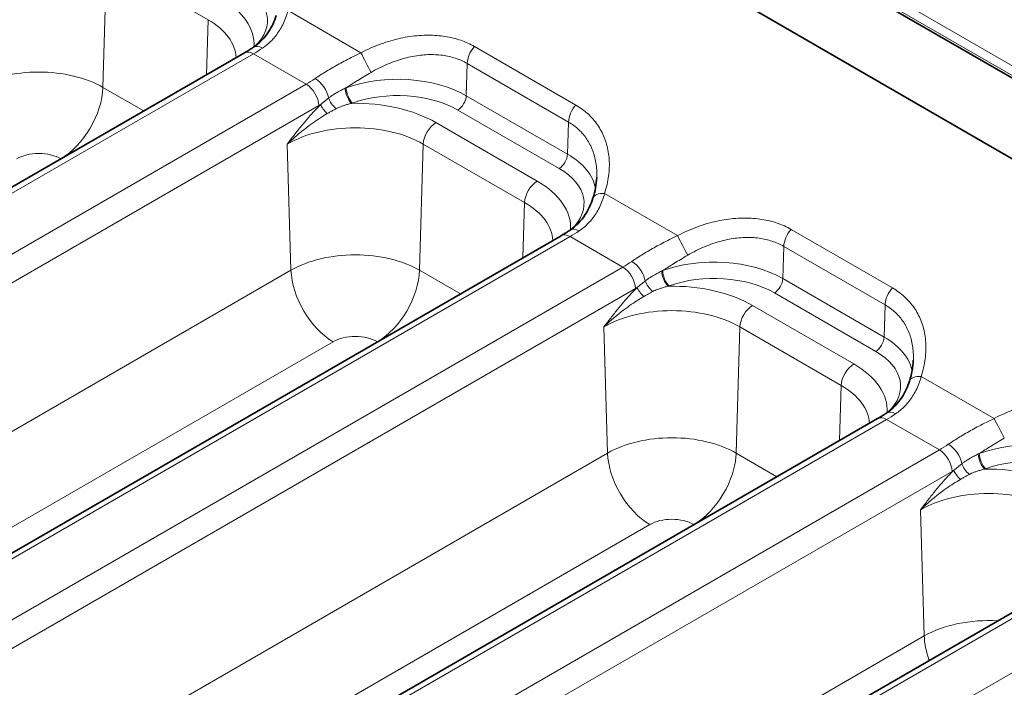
# Model space of a CAD drawing. Header units: millimetres. Extents: x 10 to 830, y 10 to 584.
# Tile 134 of 175: x 581 to 597, y 493 to 504. Entities that reach past the tile are written whole.
import ezdxf

# ---------------------------------------------------------------- set-up
doc = ezdxf.new("R2010")
doc.units = ezdxf.units.MM
doc.header["$LTSCALE"] = 2
doc.layers.add('Sichtbar (ISO)', color=7, linetype='Continuous', lineweight=35)
doc.layers.add('Sichtbar schmal (ISO)', color=7, linetype='Continuous', lineweight=18)

msp = doc.modelspace()

# ---------------------------------------------------------------- linework, layer by layer
at = {"layer": 'Sichtbar (ISO)'}
for p, q in [((622.10302858, 488.85852088), (541.50236078, 535.39333813)), ((558.70706608, 524.11131582), (602.56199228, 498.79166245)), ((571.83339863, 496.16290191), (584.5784681, 503.5212712)), ((577.13669949, 493.10103973), (589.88176896, 500.45940902)), ((582.44000035, 490.03917756), (595.18506982, 497.39754684)), ((599.48419062, 495.33188882), (588.28151406, 488.8640205))]:
    msp.add_line(p, q, dxfattribs=at)
for points, knots in [([(584.72957801, 503.61568701), (584.83086927, 503.68376391), (584.91648374, 503.77248423), (585.03764558, 503.95790022), (585.08063345, 504.05073719), (585.11203007, 504.14899922)], [0, 0, 0, 0, 0.047468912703, 0.047468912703, 0.085652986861, 0.085652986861, 0.085652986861, 0.085652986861]), ([(584.57846808, 503.52127119), (584.58846386, 503.52704226), (584.59847885, 503.53291918), (584.61854299, 503.54488339), (584.62859213, 503.55097068), (584.64872025, 503.5633542), (584.65879924, 503.56965042), (584.6789828, 503.58245024), (584.68908737, 503.58895383), (584.70931787, 503.6021667), (584.7194438, 503.60887598), (584.72957831, 503.61568722)], [1.570796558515, 1.570796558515, 1.570796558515, 1.570796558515, 1.587818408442, 1.587818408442, 1.604840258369, 1.604840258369, 1.621862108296, 1.621862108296, 1.638883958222, 1.638883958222, 1.655905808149, 1.655905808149, 1.655905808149, 1.655905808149]), ([(590.03287887, 500.55382484), (590.13417013, 500.62190174), (590.2197846, 500.71062205), (590.34094643, 500.89603804), (590.38393431, 500.98887501), (590.41533093, 501.08713704)], [0, 0, 0, 0, 0.047468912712, 0.047468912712, 0.085652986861, 0.085652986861, 0.085652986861, 0.085652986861]), ([(589.88176894, 500.45940902), (589.89176471, 500.46518008), (589.90177971, 500.471057), (589.92184385, 500.48302121), (589.93189299, 500.4891085), (589.95202111, 500.50149202), (589.9621001, 500.50778824), (589.98228366, 500.52058806), (589.99238823, 500.52709165), (590.01261873, 500.54030452), (590.02274466, 500.5470138), (590.03287916, 500.55382504)], [1.570796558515, 1.570796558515, 1.570796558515, 1.570796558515, 1.587818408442, 1.587818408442, 1.604840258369, 1.604840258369, 1.621862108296, 1.621862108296, 1.638883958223, 1.638883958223, 1.65590580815, 1.65590580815, 1.65590580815, 1.65590580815]), ([(595.33617973, 497.49196266), (595.43747099, 497.56003956), (595.52308546, 497.64875987), (595.64424729, 497.83417587), (595.68723517, 497.92701283), (595.71863179, 498.02527486)], [0, 0, 0, 0, 0.047468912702, 0.047468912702, 0.085652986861, 0.085652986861, 0.085652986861, 0.085652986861]), ([(595.1850698, 497.39754684), (595.19506557, 497.4033179), (595.20508057, 497.40919482), (595.22514471, 497.42115903), (595.23519385, 497.42724632), (595.25532197, 497.43962984), (595.26540096, 497.44592606), (595.28558452, 497.45872588), (595.29568909, 497.46522947), (595.31591959, 497.47844234), (595.32604552, 497.48515163), (595.33618002, 497.49196286)], [1.570796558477, 1.570796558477, 1.570796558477, 1.570796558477, 1.58781840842, 1.58781840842, 1.604840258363, 1.604840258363, 1.621862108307, 1.621862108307, 1.63888395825, 1.63888395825, 1.655905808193, 1.655905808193, 1.655905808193, 1.655905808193])]:
    msp.add_open_spline(points, degree=3, knots=knots, dxfattribs=at)
for points in [[(590.41533074, 501.08713642), (590.45275562, 501.20426851), (590.47438281, 501.32115713), (590.47911799, 501.43182484)], [(595.7186316, 498.02527424), (595.75605648, 498.14240633), (595.77768367, 498.25929495), (595.78241885, 498.36996266)]]:
    msp.add_open_spline(points, degree=3, dxfattribs=at)
at = {"layer": 'Sichtbar schmal (ISO)'}
for p, q in [((622.31620783, 488.94077516), (541.71554004, 535.4755924)), ((622.24549717, 488.81830066), (541.64482935, 535.35311792)), ((582.20781349, 502.9426287), (582.27062814, 505.05594277)), ((583.96768442, 504.07614687), (582.27062814, 505.05594277)), ((585.30800225, 504.22777016), (586.52903033, 503.52280927)), ((583.9402392, 503.15278957), (583.96768442, 504.07614687)), ((590.12825351, 502.64693273), (588.43119724, 503.62672863)), ((571.98339863, 496.14804327), (584.7284681, 503.50641255)), ((584.7284681, 503.50641255), (585.61197732, 502.99631827)), ((588.30898966, 503.34279929), (588.29295126, 502.80320892)), ((590.00604593, 502.36300339), (588.30898966, 503.34279929)), ((585.61197732, 502.99631827), (572.86690785, 495.63794898)), ((582.20781349, 502.9426287), (582.89202169, 502.54760091)), ((589.99000753, 501.82341302), (588.29295126, 502.80320892)), ((585.82398013, 502.63751803), (573.07891066, 495.27914872)), ((589.84867232, 501.58421285), (588.15161605, 502.56400874)), ((589.48298808, 501.37308495), (587.78593181, 502.35288085)), ((589.99000753, 501.82341302), (590.00604593, 502.36300339)), ((585.35776808, 499.88076652), (585.29495343, 501.99408059)), ((587.51111435, 499.88076652), (587.573929, 501.99408059)), ((589.27098527, 501.01428469), (587.573929, 501.99408059)), ((581.50113746, 501.74662784), (581.50291654, 501.74560068)), ((590.61130311, 501.16590798), (591.83233119, 500.46094709)), ((589.24354005, 500.09092739), (589.27098527, 501.01428469)), ((577.28669949, 493.08618109), (590.03176896, 500.44455038)), ((590.03176896, 500.44455038), (590.91527818, 499.93445609)), ((595.43155437, 499.58507055), (593.7344981, 500.56486645)), ((593.61229052, 500.28093711), (593.59625211, 499.74134674)), ((595.30934679, 499.30114121), (593.61229052, 500.28093711)), ((590.91527818, 499.93445609), (578.17020871, 492.5760868)), ((574.41949071, 493.56554913), (585.35776808, 499.88076652)), ((587.51111435, 499.88076652), (588.19532254, 499.48573873)), ((595.29330839, 498.76155084), (593.59625211, 499.74134674)), ((591.12728099, 499.57565586), (578.38221152, 492.21728654)), ((595.15197318, 498.52235067), (593.45491691, 499.50214657)), ((594.78628894, 498.31122277), (593.08923267, 499.29101867)), ((595.29330839, 498.76155084), (595.30934679, 499.30114121)), ((590.66106894, 496.81890434), (590.59825429, 498.93221841)), ((592.8144152, 496.81890434), (592.87722986, 498.93221841)), ((594.57428613, 497.95242252), (592.87722986, 498.93221841)), ((576.15720996, 492.96482136), (586.06444411, 498.68476566)), ((586.80443831, 498.68476566), (586.8062174, 498.6837385)), ((597.13563205, 497.39908491), (595.91460397, 498.10404581)), ((594.54684091, 497.02906522), (594.57428613, 497.95242252)), ((582.59000035, 490.02431891), (595.33506982, 497.3826882)), ((595.33506982, 497.3826882), (596.21857904, 496.87259391)), ((579.72279157, 490.50368696), (590.66106894, 496.81890434)), ((596.21857904, 496.87259391), (583.47350957, 489.51422462)), ((592.8144152, 496.81890434), (593.4986234, 496.42387655)), ((596.43058185, 496.51379368), (583.68551238, 489.15542436)), ((595.9643698, 493.75704216), (595.90155515, 495.87035623)), ((581.46051082, 489.90295918), (591.36774497, 495.62290348)), ((592.10773917, 495.62290348), (592.10951826, 495.62187633)), ((599.63419062, 495.31703017), (588.43151406, 488.84916185)), ((589.21577876, 488.39581947), (600.41892899, 494.86396126)), ((595.9643698, 493.75704216), (586.97523866, 488.56716488))]:
    msp.add_line(p, q, dxfattribs=at)
for centre, major_axis, ratio, start_param, end_param in [((583.53530341, 504.06291196), (1.42845194, 0), 0.5773502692, 5.734448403, 7.0685834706), ((582.82819663, 503.65466367), (1.91129633, 0), 0.5773502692, 6.2534585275, 7.0685834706), ((582.82819663, 503.41826329), (1.61147908, 0), 0.5773502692, 0.0242949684, 0.7853981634), ((584.7284681, 503.26146358), (-0.15, 0.25980762), 0.5773502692, 5.4977871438, 6.2831853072), ((584.79750348, 505.50468611), (1.32019482, 2.12075123), 0.5543451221, 3.9457874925, 4.0309102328), ((584.89692105, 503.36669644), (-0.16734273, 0.24899078), 0.5244988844, 5.4600703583, 6.2831876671), ((588.52099247, 503.45665057), (0.15, 0.25980762), 0.5773502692, 1.2224814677, 2.3212879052), ((586.61882556, 503.35273121), (-0.13854259, 0.26609387), 0.0047906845, 0.8748917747, 2.2045639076), ((581.13114035, 502.32101118), (1.52264575, 0), 0.5773502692, 0.7853981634, 2.3561944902), ((585.54294112, 505.07430962), (-1.17360952, -2.20525614), 0.5994734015, 0.765072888, 0.8501955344), ((585.77993036, 502.85689077), (-0.16861606, 0.24813026), 0.5279245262, 4.0079561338, 5.4573746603), ((587.14154799, 502.13844593), (-1.62833011, 0), 0.5773502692, 3.926990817, 5.2691537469), ((581.50113746, 502.56312442), (0.5, 0.8660254), 0.5773502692, 3.926990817, 5.4628805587), ((585.61197732, 502.75136929), (-0.15, 0.25980762), 0.5773502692, 3.961897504, 5.4977871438), ((586.30544771, 502.93303276), (-0.20838122, -0.09632003), 0.0588054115, 4.8024280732, 4.8836005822), ((586.37149176, 502.83878571), (0.06886575, -0.18776983), 0.437806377, 4.0607348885, 5.5858671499), ((586.38669307, 502.84430426), (0.06763899, -0.18821521), 0.4314694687, 4.0528134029, 5.5887034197), ((587.14154799, 501.98084568), (-1.42845194, 0), 0.5773502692, 3.926990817, 5.2691540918), ((586.12828132, 502.70212249), (0.12923957, -0.15263399), 0.4561106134, 3.9558121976, 5.125480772), ((588.15161605, 502.72730806), (-0.1, -0.17320508), 0.5773502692, 0.7853981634, 2.3212879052), ((585.75492364, 504.96081639), (-1.32394285, -2.46531694), 0.5971476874, 0.7673253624, 0.7822131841), ((585.99476519, 502.57888191), (0.13967822, -0.14314326), 0.373903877, 3.8411090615, 4.8796331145), ((586.41276778, 502.67517028), (-0.18078166, -0.06316558), 0.074198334, 4.8311587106, 4.9167450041), ((586.43444121, 501.57259739), (-1.91129633, 0), 0.5773502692, 3.926990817, 4.7453306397), ((590.21804874, 502.47685468), (0.15, 0.25980762), 0.5773502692, 1.2224814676, 2.3212879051), ((586.43444121, 501.33619701), (-1.61147908, 0), 0.5773502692, 3.926990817, 5.4977871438), ((587.78593181, 502.10793187), (0.15, 0.25980762), 0.5773502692, 0.7853981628, 2.3212879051), ((581.13114035, 501.53300991), (0.52325492, 0), 0.5773502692, 0.7853981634, 2.3561944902), ((589.84867232, 501.74751216), (-0.1, -0.17320508), 0.5773502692, 0.7853981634, 2.3212879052), ((588.83860427, 501.15865004), (1.62833011, 0), 0.5773502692, 0.1030206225, 0.7853981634), ((588.83860427, 501.00104978), (1.42845194, 0), 0.5773502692, 5.734448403, 7.0685834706), ((589.48298808, 501.12813598), (0.15, 0.25980762), 0.5773502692, 0.7853981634, 2.3212879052), ((588.13149749, 500.59280149), (1.91129633, 0), 0.5773502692, 6.2534585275, 7.0685834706), ((590.70109834, 500.99582992), (-0.28576752, 0.09130677), 0.5049144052, 5.1877560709, 6.2831871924), ((588.13149749, 500.35640111), (1.61147908, 0), 0.5773502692, 0.0242949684, 0.7853981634), ((590.20022191, 500.30483426), (-0.16734273, 0.24899078), 0.5244988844, 5.4600703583, 6.2831876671), ((590.03176896, 500.1996014), (-0.15, 0.25980762), 0.5773502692, 5.4977871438, 6.2831853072), ((590.10080433, 502.44282393), (1.32019482, 2.12075123), 0.5543451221, 3.9457874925, 4.0309102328), ((591.92212642, 500.29086903), (-0.13854259, 0.26609387), 0.0047906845, 0.8748917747, 2.2045639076), ((593.82429333, 500.39478839), (0.15, 0.25980762), 0.5773502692, 1.2224814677, 2.3212879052), ((586.43444121, 499.259149), (1.52264575, 0), 0.5773502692, 0.7853981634, 2.3561944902), ((592.44484885, 499.07658375), (-1.62833011, 0), 0.5773502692, 3.926990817, 5.2691537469), ((590.84624198, 502.01244744), (-1.17360952, -2.20525614), 0.5994734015, 0.765072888, 0.8501955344), ((590.91527818, 499.68950711), (-0.15, 0.25980762), 0.5773502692, 3.961897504, 5.4977871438), ((591.08323122, 499.7950286), (-0.16861606, 0.24813026), 0.5279245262, 4.0079561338, 5.4573746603), ((586.06444411, 499.50126224), (-0.5, 0.8660254), 0.5773502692, 0.8203047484, 2.3561944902), ((586.80443831, 499.50126224), (0.5, 0.8660254), 0.5773502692, 3.926990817, 5.4628805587), ((591.60874856, 499.87117058), (-0.20838119, -0.09632002), 0.0588054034, 4.8024280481, 4.8836005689), ((591.67479261, 499.77692353), (0.06886575, -0.18776983), 0.437806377, 4.0607348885, 5.5858671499), ((591.68999393, 499.78244208), (0.06763899, -0.18821521), 0.4314694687, 4.0528134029, 5.5887034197), ((592.44484885, 498.9189835), (-1.42845194, 0), 0.5773502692, 3.926990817, 5.2691540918), ((591.0582245, 501.89895421), (-1.32394285, -2.46531694), 0.5971476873, 0.7673253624, 0.7822131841), ((591.29806605, 499.51701973), (0.13967822, -0.14314326), 0.373903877, 3.8411090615, 4.8796331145), ((591.43158218, 499.64026031), (0.12923957, -0.15263399), 0.4561106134, 3.9558121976, 5.125480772), ((591.71606863, 499.6133081), (-0.18078166, -0.06316558), 0.074198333, 4.8311587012, 4.9167449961), ((591.73774207, 498.51073521), (-1.91129633, 0), 0.5773502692, 3.926990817, 4.7453306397), ((593.45491691, 499.66544588), (-0.1, -0.17320508), 0.5773502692, 0.7853981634, 2.3212879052), ((595.5213496, 499.4149925), (0.15, 0.25980762), 0.5773502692, 1.2224814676, 2.3212879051), ((593.08923267, 499.0460697), (0.15, 0.25980762), 0.5773502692, 0.7853981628, 2.3212879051), ((591.73774207, 498.27433483), (-1.61147908, 0), 0.5773502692, 3.926990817, 5.4977871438), ((586.43444121, 498.47114774), (0.52325492, 0), 0.5773502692, 0.7853981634, 2.3561944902), ((595.15197318, 498.68564998), (-0.1, -0.17320508), 0.5773502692, 0.7853981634, 2.3212879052), ((594.14190513, 498.09678786), (1.62833011, 0), 0.5773502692, 0.1030206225, 0.7853981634), ((594.14190513, 497.9391876), (1.42845194, 0), 0.5773502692, 5.734448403, 7.0685834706), ((594.78628894, 498.0662738), (0.15, 0.25980762), 0.5773502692, 0.7853981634, 2.3212879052), ((593.43479835, 497.53093931), (1.91129633, 0), 0.5773502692, 6.2534585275, 7.0685834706), ((596.0043992, 497.93396775), (-0.28576752, 0.09130677), 0.5049144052, 5.1877560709, 6.2831871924), ((593.43479835, 497.29453894), (1.61147908, 0), 0.5773502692, 0.0242949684, 0.7853981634), ((595.40410519, 499.38096175), (1.32019482, 2.12075123), 0.5543451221, 3.9457874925, 4.0309102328), ((595.50352277, 497.24297208), (-0.16734273, 0.24899078), 0.5244988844, 5.4600703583, 6.2831876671), ((595.33506982, 497.13773922), (-0.15, 0.25980762), 0.5773502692, 5.4977871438, 6.2831853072), ((597.22542728, 497.22900686), (-0.13854259, 0.26609387), 0.0047906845, 0.8748917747, 2.2045639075), ((591.73774207, 496.19728682), (1.52264575, 0), 0.5773502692, 0.7853981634, 2.3561944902), ((596.14954284, 498.95058526), (-1.17360952, -2.20525614), 0.5994734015, 0.765072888, 0.8501955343), ((596.38653208, 496.73316642), (-0.16861606, 0.24813026), 0.5279245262, 4.0079561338, 5.4573746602), ((597.74814971, 496.01472158), (-1.62833011, 0), 0.5773502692, 3.926990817, 5.2691537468), ((591.36774497, 496.43940006), (-0.5, 0.8660254), 0.5773502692, 0.8203047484, 2.3561944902), ((592.10773917, 496.43940006), (0.5, 0.8660254), 0.5773502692, 3.926990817, 5.4628805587), ((596.21857904, 496.62764494), (-0.15, 0.25980762), 0.5773502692, 3.961897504, 5.4977871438), ((596.91044934, 496.80935485), (-0.20265717, -0.09376433), 0.057259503, 4.7984988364, 4.8819210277), ((596.97809347, 496.71506135), (0.06886575, -0.18776983), 0.4378063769, 4.0607348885, 5.5858671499), ((596.99329479, 496.7205799), (0.06763899, -0.18821521), 0.4314694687, 4.0528134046, 5.5887034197), ((596.73488304, 496.57839813), (0.12923957, -0.15263399), 0.4561106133, 3.9558121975, 5.1254807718), ((597.74814971, 495.85712132), (-1.42845194, 0), 0.5773502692, 3.926990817, 5.2691540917), ((596.36152536, 498.83709203), (-1.32394285, -2.46531694), 0.5971476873, 0.7673253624, 0.7822131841), ((596.60136691, 496.45515755), (0.13967822, -0.14314326), 0.373903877, 3.8411090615, 4.8796331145), ((597.01938366, 496.55144458), (-0.18082123, -0.06317839), 0.0742132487, 4.8312011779, 4.9167693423), ((597.04104293, 495.44887303), (-1.91129633, 0), 0.5773502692, 3.926990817, 4.7453306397), ((597.04104293, 495.21247265), (-1.61147908, 0), 0.5773502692, 3.926990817, 5.4977871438), ((591.73774207, 495.40928556), (0.52325492, 0), 0.5773502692, 0.7853981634, 2.3561944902), ((597.04104293, 493.13542464), (-1.52264575, 0), 0.5773502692, 4.6113168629, 5.4977871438), ((596.67104583, 493.37753789), (0.5, -0.8660254), 0.5773502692, 3.961897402, 4.4223963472)]:
    msp.add_ellipse(centre, major_axis=major_axis, ratio=ratio, start_param=start_param, end_param=end_param, dxfattribs=at)
for points, knots in [([(584.8788993, 503.600355), (584.90731607, 503.61944101), (584.93452041, 503.63988052), (584.96032787, 503.66140273), (584.98613532, 503.68292493), (585.01054756, 503.7055135), (585.0341587, 503.72975672), (585.05776984, 503.75399995), (585.08057693, 503.7799151), (585.10222057, 503.8072577), (585.12386421, 503.8346003), (585.1443478, 503.86335616), (585.16393937, 503.89416174), (585.18353095, 503.92496732), (585.20222733, 503.95783247), (585.21972884, 503.99282469), (585.23723035, 504.02781691), (585.25353661, 504.06493815), (585.2683397, 504.10410231), (585.28314278, 504.14326648), (585.29644359, 504.18447142), (585.30800225, 504.22777016)], [0, 0, 0, 0, 0.14285714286, 0.14285714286, 0.14285714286, 0.28571428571, 0.28571428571, 0.28571428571, 0.42857142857, 0.42857142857, 0.42857142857, 0.57142857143, 0.57142857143, 0.57142857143, 0.71428571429, 0.71428571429, 0.71428571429, 0.85714285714, 0.85714285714, 0.85714285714, 0.99999999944, 0.99999999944, 0.99999999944, 0.99999999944]), ([(586.52903033, 503.52280927), (586.48277113, 503.50078188), (586.43837926, 503.4789807), (586.39636621, 503.45786827), (586.35435316, 503.43675584), (586.31472974, 503.41630939), (586.27590343, 503.39578997), (586.23707711, 503.37527055), (586.19903877, 503.3547031), (586.16248779, 503.33450538), (586.12593681, 503.31430766), (586.09087973, 503.29445654), (586.05616349, 503.27433712), (586.02144725, 503.2542177), (585.98706843, 503.23384704), (585.95330115, 503.21331209), (585.91953386, 503.19277714), (585.88637648, 503.17208392), (585.85440185, 503.15158345), (585.82242721, 503.13108299), (585.79163669, 503.11076419), (585.76190861, 503.09054934)], [0.00000000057, 0.00000000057, 0.00000000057, 0.00000000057, 0.14285714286, 0.14285714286, 0.14285714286, 0.28571428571, 0.28571428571, 0.28571428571, 0.42857142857, 0.42857142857, 0.42857142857, 0.57142857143, 0.57142857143, 0.57142857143, 0.71428571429, 0.71428571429, 0.71428571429, 0.85714285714, 0.85714285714, 0.85714285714, 1, 1, 1, 1]), ([(588.30898966, 503.34279929), (588.2783196, 503.36050644), (588.24655481, 503.37662748), (588.2140958, 503.3910689), (588.18163679, 503.40551032), (588.14850571, 503.41829658), (588.11404417, 503.4296914), (588.07958263, 503.44108622), (588.04377054, 503.45106393), (588.00702853, 503.45944431), (587.97028652, 503.46782469), (587.93262034, 503.47461409), (587.89406508, 503.47979223), (587.85550982, 503.48497037), (587.81606543, 503.48853461), (587.77581585, 503.49044403), (587.73556628, 503.49235344), (587.69451189, 503.49260859), (587.65269143, 503.49116334), (587.61087097, 503.48971809), (587.5682836, 503.48657053), (587.52506905, 503.48167797), (587.48185449, 503.47678541), (587.43801311, 503.47014952), (587.39363337, 503.46172375), (587.34925362, 503.45329797), (587.30433362, 503.44307783), (587.25925685, 503.431115), (587.21418007, 503.41915216), (587.16894692, 503.40546631), (587.12297539, 503.38978823), (587.07700387, 503.37411015), (587.03029738, 503.35642085), (586.9831952, 503.3366822), (586.93609303, 503.31694354), (586.88859558, 503.29514956), (586.84126628, 503.27145014), (586.79393698, 503.24775071), (586.74677216, 503.22215579), (586.69984117, 503.19461962)], [0, 0, 0, 0, 0.0769230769, 0.0769230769, 0.0769230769, 0.1538461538, 0.1538461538, 0.1538461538, 0.2307692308, 0.2307692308, 0.2307692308, 0.3076923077, 0.3076923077, 0.3076923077, 0.3846153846, 0.3846153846, 0.3846153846, 0.4615384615, 0.4615384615, 0.4615384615, 0.5384615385, 0.5384615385, 0.5384615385, 0.6153846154, 0.6153846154, 0.6153846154, 0.6923076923, 0.6923076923, 0.6923076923, 0.7692307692, 0.7692307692, 0.7692307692, 0.8461538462, 0.8461538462, 0.8461538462, 0.9230769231, 0.9230769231, 0.9230769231, 1, 1, 1, 1]), ([(586.69984117, 503.19461962), (586.65939393, 503.17088754), (586.62042397, 503.14766133), (586.58342178, 503.12532383), (586.5464196, 503.10298634), (586.51137349, 503.08155541), (586.4769775, 503.06029824), (586.47435603, 503.05867813), (586.4717384, 503.05705895), (586.46912478, 503.05544082), (586.43744558, 503.03582776), (586.40635816, 503.01636971), (586.37615211, 502.99728303), (586.37242169, 502.99492585), (586.36870468, 502.9925743), (586.36500095, 502.99022835), (586.33624043, 502.97201143), (586.30828099, 502.9541331), (586.28106939, 502.93657623)], [0, 0, 0, 0, 0.25, 0.25, 0.25, 0.5, 0.5, 0.5, 0.51905367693, 0.51905367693, 0.51905367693, 0.75, 0.75, 0.75, 0.77852159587, 0.77852159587, 0.77852159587, 0.99999958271, 0.99999958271, 0.99999958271, 0.99999958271]), ([(586.26436293, 502.92869678), (586.23875448, 502.91654296), (586.21473134, 502.90448065), (586.19217308, 502.89257111), (586.18387107, 502.8881881), (586.17576737, 502.88382587), (586.16786213, 502.87949043), (586.15428721, 502.87204557), (586.14129771, 502.86467951), (586.12889128, 502.85742526), (586.10926007, 502.84594656), (586.0910877, 502.83474814), (586.07424277, 502.82389221), (586.05739783, 502.81303627), (586.04188125, 502.80252236), (586.02769233, 502.79250995), (586.01350342, 502.78249754), (586.0006398, 502.77298773), (585.98894113, 502.76402992)], [0, 0, 0, 0, 0.2, 0.2, 0.2, 0.2736049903, 0.2736049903, 0.2736049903, 0.4, 0.4, 0.4, 0.6, 0.6, 0.6, 0.8, 0.8, 0.8, 1, 1, 1, 1]), ([(585.85343012, 502.65478288), (585.82117488, 502.62330833), (585.78823648, 502.58956948), (585.75508541, 502.55417122), (585.7219343, 502.51877291), (585.68857054, 502.48171519), (585.65351995, 502.44135424), (585.61846936, 502.4009933), (585.58173194, 502.35732914), (585.54376247, 502.31091297), (585.505793, 502.26449679), (585.46659148, 502.21532861), (585.42526658, 502.16255961), (585.38394167, 502.10979061), (585.34049337, 502.05342079), (585.29495343, 501.99408059)], [0.00000026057, 0.00000026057, 0.00000026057, 0.00000026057, 0.2, 0.2, 0.2, 0.4, 0.4, 0.4, 0.6, 0.6, 0.6, 0.8, 0.8, 0.8, 1, 1, 1, 1]), ([(586.11640171, 502.58685961), (586.09932859, 502.57819895), (586.06541226, 502.56037747), (586.01517138, 502.53247601), (585.98186575, 502.5132575), (585.96524167, 502.50355584)], [0.00000055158, 0.00000055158, 0.00000055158, 0.00000055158, 0.33333333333, 0.66666666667, 0.99999921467, 0.99999921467, 0.99999921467, 0.99999921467]), ([(586.37149098, 502.67548613), (586.34806523, 502.67019246), (586.32600691, 502.66460681), (586.30527386, 502.65882731), (586.28454082, 502.65304781), (586.26513308, 502.64707339), (586.24701521, 502.64101194), (586.22889733, 502.63495049), (586.21206855, 502.62880273), (586.19641121, 502.62265533), (586.18075387, 502.61650792), (586.16626833, 502.61035983), (586.15295229, 502.60435342), (586.13963624, 502.59834701), (586.12748907, 502.59248335), (586.11640179, 502.58685965)], [0, 0, 0, 0, 0.2, 0.2, 0.2, 0.4, 0.4, 0.4, 0.6, 0.6, 0.6, 0.8, 0.8, 0.8, 1, 1, 1, 1]), ([(585.96524155, 502.50355578), (585.92800667, 502.48183064), (585.88921026, 502.45808702), (585.84971892, 502.43271354), (585.81022757, 502.40734006), (585.77001976, 502.3803586), (585.72742217, 502.35033346), (585.68482458, 502.32030832), (585.6398542, 502.28722556), (585.59337598, 502.25121492), (585.54689775, 502.21520428), (585.49889913, 502.1762706), (585.44908279, 502.13357385), (585.39926645, 502.09087709), (585.34764921, 502.04440706), (585.29495343, 501.99408059)], [0, 0, 0, 0, 0.2, 0.2, 0.2, 0.4, 0.4, 0.4, 0.6, 0.6, 0.6, 0.8, 0.8, 0.8, 1, 1, 1, 1]), ([(590.47911786, 501.4318248), (590.47925363, 501.43499599), (590.479378, 501.43816252), (590.47949097, 501.44132419), (590.48096093, 501.48246207), (590.48051271, 501.52277823), (590.47820826, 501.56223846), (590.47590381, 501.60169868), (590.47173982, 501.64030154), (590.46578711, 501.67790507), (590.45983441, 501.7155086), (590.45209487, 501.75211301), (590.44264364, 501.7876423), (590.4331924, 501.82317158), (590.42202985, 501.85762634), (590.40923081, 501.89094258), (590.39643177, 501.92425883), (590.38200107, 501.95643885), (590.36593881, 501.98753076), (590.34987655, 502.01862267), (590.33216862, 502.04862316), (590.31306032, 502.07720717), (590.29395201, 502.10579117), (590.27347343, 502.13297302), (590.25125718, 502.15920948), (590.22904093, 502.18544594), (590.20506738, 502.2107233), (590.17932091, 502.23485113), (590.15357445, 502.25897895), (590.12604242, 502.28194993), (590.09709723, 502.30336862), (590.06815205, 502.32478732), (590.03780897, 502.34466473), (590.00604593, 502.36300339)], [0.22485726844, 0.22485726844, 0.22485726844, 0.22485726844, 0.23076923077, 0.23076923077, 0.23076923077, 0.30769230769, 0.30769230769, 0.30769230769, 0.38461538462, 0.38461538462, 0.38461538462, 0.46153846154, 0.46153846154, 0.46153846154, 0.53846153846, 0.53846153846, 0.53846153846, 0.61538461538, 0.61538461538, 0.61538461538, 0.69230769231, 0.69230769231, 0.69230769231, 0.76923076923, 0.76923076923, 0.76923076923, 0.84615384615, 0.84615384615, 0.84615384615, 0.92307692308, 0.92307692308, 0.92307692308, 1, 1, 1, 1]), ([(590.18220016, 500.53849282), (590.21061693, 500.55757883), (590.23782127, 500.57801834), (590.26362872, 500.59954055), (590.28943618, 500.62106275), (590.31384842, 500.64365132), (590.33745956, 500.66789454), (590.3610707, 500.69213777), (590.38387779, 500.71805292), (590.40552143, 500.74539552), (590.42716507, 500.77273812), (590.44764865, 500.80149398), (590.46724023, 500.83229956), (590.48683181, 500.86310514), (590.50552819, 500.89597029), (590.5230297, 500.93096251), (590.54053121, 500.96595473), (590.55683747, 501.00307597), (590.57164056, 501.04224013), (590.58644364, 501.0814043), (590.59974445, 501.12260924), (590.61130311, 501.16590798)], [0, 0, 0, 0, 0.14285714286, 0.14285714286, 0.14285714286, 0.28571428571, 0.28571428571, 0.28571428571, 0.42857142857, 0.42857142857, 0.42857142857, 0.57142857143, 0.57142857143, 0.57142857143, 0.71428571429, 0.71428571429, 0.71428571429, 0.85714285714, 0.85714285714, 0.85714285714, 0.99999999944, 0.99999999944, 0.99999999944, 0.99999999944]), ([(591.83233119, 500.46094709), (591.78607199, 500.43891971), (591.74168012, 500.41711852), (591.69966707, 500.39600609), (591.65765402, 500.37489366), (591.6180306, 500.35444721), (591.57920429, 500.33392779), (591.54037797, 500.31340837), (591.50233963, 500.29284092), (591.46578865, 500.2726432), (591.42923767, 500.25244548), (591.39418059, 500.23259436), (591.35946435, 500.21247494), (591.3247481, 500.19235552), (591.29036929, 500.17198486), (591.25660201, 500.15144991), (591.22283472, 500.13091496), (591.18967734, 500.11022174), (591.15770271, 500.08972128), (591.12572807, 500.06922081), (591.09493755, 500.04890201), (591.06520947, 500.02868716)], [0.00000000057, 0.00000000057, 0.00000000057, 0.00000000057, 0.14285714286, 0.14285714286, 0.14285714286, 0.28571428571, 0.28571428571, 0.28571428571, 0.42857142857, 0.42857142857, 0.42857142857, 0.57142857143, 0.57142857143, 0.57142857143, 0.71428571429, 0.71428571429, 0.71428571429, 0.85714285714, 0.85714285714, 0.85714285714, 1, 1, 1, 1]), ([(593.61229052, 500.28093711), (593.58162046, 500.29864426), (593.54985567, 500.3147653), (593.51739666, 500.32920672), (593.48493765, 500.34364814), (593.45180657, 500.3564344), (593.41734503, 500.36782922), (593.38288349, 500.37922404), (593.3470714, 500.38920175), (593.31032939, 500.39758213), (593.27358738, 500.40596251), (593.2359212, 500.41275191), (593.19736594, 500.41793005), (593.15881068, 500.42310819), (593.11936629, 500.42667243), (593.07911671, 500.42858185), (593.03886714, 500.43049126), (592.99781274, 500.43074641), (592.95599228, 500.42930116), (592.91417182, 500.42785591), (592.87158446, 500.42470835), (592.82836991, 500.41981579), (592.78515535, 500.41492323), (592.74131397, 500.40828734), (592.69693422, 500.39986157), (592.65255448, 500.3914358), (592.60763448, 500.38121565), (592.56255771, 500.36925282), (592.51748093, 500.35728998), (592.47224778, 500.34360413), (592.42627625, 500.32792605), (592.38030473, 500.31224797), (592.33359823, 500.29455868), (592.28649606, 500.27482002), (592.23939388, 500.25508136), (592.19189644, 500.23328738), (592.14456714, 500.20958796), (592.09723784, 500.18588854), (592.05007302, 500.16029361), (592.00314203, 500.13275744)], [0, 0, 0, 0, 0.0769230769, 0.0769230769, 0.0769230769, 0.1538461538, 0.1538461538, 0.1538461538, 0.2307692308, 0.2307692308, 0.2307692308, 0.3076923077, 0.3076923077, 0.3076923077, 0.3846153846, 0.3846153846, 0.3846153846, 0.4615384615, 0.4615384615, 0.4615384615, 0.5384615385, 0.5384615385, 0.5384615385, 0.6153846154, 0.6153846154, 0.6153846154, 0.6923076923, 0.6923076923, 0.6923076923, 0.7692307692, 0.7692307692, 0.7692307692, 0.8461538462, 0.8461538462, 0.8461538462, 0.9230769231, 0.9230769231, 0.9230769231, 1, 1, 1, 1]), ([(592.00314203, 500.13275744), (591.96269478, 500.10902536), (591.92372483, 500.08579915), (591.88672264, 500.06346165), (591.84972045, 500.04112416), (591.81467434, 500.01969323), (591.78027836, 499.99843606), (591.77765688, 499.99681595), (591.77503926, 499.99519677), (591.77242564, 499.99357864), (591.74074644, 499.97396558), (591.70965902, 499.95450754), (591.67945297, 499.93542085), (591.67572255, 499.93306367), (591.67200554, 499.93071212), (591.66830181, 499.92836617), (591.63954129, 499.91014925), (591.61158185, 499.89227092), (591.58437025, 499.87471405)], [0, 0, 0, 0, 0.25, 0.25, 0.25, 0.5, 0.5, 0.5, 0.51905367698, 0.51905367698, 0.51905367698, 0.75, 0.75, 0.75, 0.77852159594, 0.77852159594, 0.77852159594, 0.99999958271, 0.99999958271, 0.99999958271, 0.99999958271]), ([(591.56766379, 499.8668346), (591.54205534, 499.85468078), (591.51803219, 499.84261847), (591.49547393, 499.83070893), (591.48717193, 499.82632592), (591.47906823, 499.82196369), (591.47116299, 499.81762825), (591.45758806, 499.81018339), (591.44459857, 499.80281734), (591.43219214, 499.79556308), (591.41256093, 499.78408438), (591.39438856, 499.77288596), (591.37754362, 499.76203003), (591.36069869, 499.75117409), (591.34518211, 499.74066018), (591.33099319, 499.73064777), (591.31680428, 499.72063536), (591.30394066, 499.71112555), (591.29224199, 499.70216774)], [0, 0, 0, 0, 0.2, 0.2, 0.2, 0.2736049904, 0.2736049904, 0.2736049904, 0.4, 0.4, 0.4, 0.6, 0.6, 0.6, 0.8, 0.8, 0.8, 1, 1, 1, 1]), ([(591.15673098, 499.5929207), (591.12447574, 499.56144615), (591.09153733, 499.5277073), (591.05838627, 499.49230904), (591.02523516, 499.45691073), (590.9918714, 499.41985301), (590.95682081, 499.37949207), (590.92177021, 499.33913112), (590.88503279, 499.29546696), (590.84706333, 499.24905079), (590.80909386, 499.20263461), (590.76989234, 499.15346643), (590.72856744, 499.10069743), (590.68724253, 499.04792843), (590.64379423, 498.99155861), (590.59825429, 498.93221841)], [0.00000026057, 0.00000026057, 0.00000026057, 0.00000026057, 0.2, 0.2, 0.2, 0.4, 0.4, 0.4, 0.6, 0.6, 0.6, 0.8, 0.8, 0.8, 1, 1, 1, 1]), ([(591.67479184, 499.61362396), (591.65136609, 499.60833028), (591.62930776, 499.60274464), (591.60857472, 499.59696514), (591.58784168, 499.59118564), (591.56843394, 499.58521122), (591.55031607, 499.57914976), (591.53219819, 499.57308831), (591.51536941, 499.56694055), (591.49971207, 499.56079315), (591.48405473, 499.55464574), (591.46956919, 499.54849765), (591.45625315, 499.54249124), (591.4429371, 499.53648483), (591.43078993, 499.53062117), (591.41970265, 499.52499747)], [0, 0, 0, 0, 0.2, 0.2, 0.2, 0.4, 0.4, 0.4, 0.6, 0.6, 0.6, 0.8, 0.8, 0.8, 1, 1, 1, 1]), ([(591.26854241, 499.4416936), (591.23130753, 499.41996846), (591.19251112, 499.39622484), (591.15301978, 499.37085136), (591.11352843, 499.34547788), (591.07332062, 499.31849643), (591.03072303, 499.28847128), (590.98812544, 499.25844614), (590.94315506, 499.22536338), (590.89667683, 499.18935274), (590.85019861, 499.1533421), (590.80219999, 499.11440843), (590.75238365, 499.07171167), (590.70256731, 499.02901491), (590.65095007, 498.98254488), (590.59825429, 498.93221841)], [0, 0, 0, 0, 0.2, 0.2, 0.2, 0.4, 0.4, 0.4, 0.6, 0.6, 0.6, 0.8, 0.8, 0.8, 1, 1, 1, 1]), ([(591.41970256, 499.52499743), (591.40262945, 499.51633677), (591.36871312, 499.49851529), (591.31847224, 499.47061383), (591.28516661, 499.45139532), (591.26854253, 499.44169367)], [0.00000055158, 0.00000055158, 0.00000055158, 0.00000055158, 0.33333333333, 0.66666666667, 0.99999921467, 0.99999921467, 0.99999921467, 0.99999921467]), ([(595.78241872, 498.36996262), (595.78255449, 498.37313382), (595.78267886, 498.37630034), (595.78279183, 498.37946202), (595.78426179, 498.42059989), (595.78381357, 498.46091605), (595.78150912, 498.50037628), (595.77920467, 498.5398365), (595.77504068, 498.57843937), (595.76908797, 498.61604289), (595.76313527, 498.65364642), (595.75539573, 498.69025083), (595.7459445, 498.72578012), (595.73649326, 498.7613094), (595.72533071, 498.79576416), (595.71253167, 498.8290804), (595.69973263, 498.86239665), (595.68530193, 498.89457667), (595.66923967, 498.92566858), (595.65317741, 498.95676049), (595.63546948, 498.98676098), (595.61636117, 499.01534499), (595.59725287, 499.04392899), (595.57677429, 499.07111084), (595.55455804, 499.0973473), (595.53234179, 499.12358377), (595.50836824, 499.14886112), (595.48262177, 499.17298895), (595.45687531, 499.19711677), (595.42934328, 499.22008775), (595.40039809, 499.24150644), (595.37145291, 499.26292514), (595.34110983, 499.28280255), (595.30934679, 499.30114121)], [0.22485726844, 0.22485726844, 0.22485726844, 0.22485726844, 0.23076923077, 0.23076923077, 0.23076923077, 0.30769230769, 0.30769230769, 0.30769230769, 0.38461538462, 0.38461538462, 0.38461538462, 0.46153846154, 0.46153846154, 0.46153846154, 0.53846153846, 0.53846153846, 0.53846153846, 0.61538461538, 0.61538461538, 0.61538461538, 0.69230769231, 0.69230769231, 0.69230769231, 0.76923076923, 0.76923076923, 0.76923076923, 0.84615384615, 0.84615384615, 0.84615384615, 0.92307692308, 0.92307692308, 0.92307692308, 1, 1, 1, 1]), ([(595.48550102, 497.47663064), (595.51391779, 497.49571665), (595.54112213, 497.51615617), (595.56692958, 497.53767837), (595.59273704, 497.55920057), (595.61714928, 497.58178914), (595.64076042, 497.60603236), (595.66437155, 497.63027559), (595.68717865, 497.65619075), (595.70882229, 497.68353334), (595.73046593, 497.71087594), (595.75094951, 497.7396318), (595.77054109, 497.77043738), (595.79013267, 497.80124297), (595.80882905, 497.83410811), (595.82633056, 497.86910033), (595.84383206, 497.90409255), (595.86013833, 497.94121379), (595.87494142, 497.98037796), (595.8897445, 498.01954212), (595.90304531, 498.06074706), (595.91460397, 498.10404581)], [0, 0, 0, 0, 0.14285714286, 0.14285714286, 0.14285714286, 0.28571428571, 0.28571428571, 0.28571428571, 0.42857142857, 0.42857142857, 0.42857142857, 0.57142857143, 0.57142857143, 0.57142857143, 0.71428571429, 0.71428571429, 0.71428571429, 0.85714285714, 0.85714285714, 0.85714285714, 0.99999999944, 0.99999999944, 0.99999999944, 0.99999999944]), ([(597.13563205, 497.39908491), (597.08937282, 497.37705757), (597.04498094, 497.35525642), (597.00296793, 497.33414391), (596.96095491, 497.31303141), (596.92133148, 497.29258497), (596.88250514, 497.27206561), (596.84367881, 497.25154626), (596.80564048, 497.23097876), (596.76908951, 497.21078102), (596.73253853, 497.19058328), (596.69748146, 497.17073213), (596.66276521, 497.15061276), (596.62804895, 497.1304934), (596.59367014, 497.11012272), (596.55990287, 497.08958773), (596.52613559, 497.06905274), (596.49297822, 497.04835942), (596.46100356, 497.0278591), (596.42902891, 497.00735878), (596.3982384, 496.98703993), (596.36851033, 496.96682498)], [0.00000000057, 0.00000000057, 0.00000000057, 0.00000000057, 0.14285714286, 0.14285714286, 0.14285714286, 0.28571428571, 0.28571428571, 0.28571428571, 0.42857142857, 0.42857142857, 0.42857142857, 0.57142857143, 0.57142857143, 0.57142857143, 0.71428571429, 0.71428571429, 0.71428571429, 0.85714285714, 0.85714285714, 0.85714285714, 1, 1, 1, 1]), ([(597.30644289, 497.07089526), (597.26599564, 497.04716318), (597.22702569, 497.02393697), (597.1900235, 497.00159948), (597.15302131, 496.97926198), (597.1179752, 496.95783105), (597.08357922, 496.93657388), (597.08095774, 496.93495377), (597.07834011, 496.93333459), (597.0757265, 496.93171646), (597.0440473, 496.9121034), (597.01295988, 496.89264536), (596.98275382, 496.87355868), (596.97902341, 496.87120149), (596.9753064, 496.86884994), (596.97160266, 496.86650399), (596.94284215, 496.84828707), (596.91488271, 496.83040874), (596.8876711, 496.81285187)], [0, 0, 0, 0, 0.25, 0.25, 0.25, 0.5, 0.5, 0.5, 0.51905367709, 0.51905367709, 0.51905367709, 0.75, 0.75, 0.75, 0.77852159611, 0.77852159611, 0.77852159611, 0.99999958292, 0.99999958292, 0.99999958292, 0.99999958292]), ([(596.87096465, 496.80497242), (596.8453562, 496.7928186), (596.82133305, 496.78075629), (596.79877479, 496.76884675), (596.79047279, 496.76446374), (596.78236908, 496.76010152), (596.77446385, 496.75576607), (596.76088892, 496.74832121), (596.74789943, 496.74095516), (596.73549299, 496.7337009), (596.71586179, 496.7222222), (596.69768942, 496.71102378), (596.68084448, 496.70016785), (596.66399955, 496.68931191), (596.64848297, 496.678798), (596.63429405, 496.66878559), (596.62010514, 496.65877318), (596.60724152, 496.64926337), (596.59554284, 496.64030557)], [0, 0, 0, 0, 0.2, 0.2, 0.2, 0.2736049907, 0.2736049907, 0.2736049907, 0.4, 0.4, 0.4, 0.6, 0.6, 0.6, 0.8, 0.8, 0.8, 1, 1, 1, 1]), ([(596.46003184, 496.53105852), (596.4277766, 496.49958397), (596.39483819, 496.46584512), (596.36168713, 496.43044686), (596.32853602, 496.39504855), (596.29517226, 496.35799083), (596.26012167, 496.31762989), (596.22507107, 496.27726895), (596.18833365, 496.23360478), (596.15036419, 496.18718861), (596.11239472, 496.14077244), (596.0731932, 496.09160425), (596.03186829, 496.03883525), (595.99054339, 495.98606625), (595.94709509, 495.92969644), (595.90155515, 495.87035623)], [0.00000026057, 0.00000026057, 0.00000026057, 0.00000026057, 0.2, 0.2, 0.2, 0.4, 0.4, 0.4, 0.6, 0.6, 0.6, 0.8, 0.8, 0.8, 1, 1, 1, 1]), ([(596.72300342, 496.46313525), (596.70593031, 496.45447459), (596.67201398, 496.43665311), (596.6217731, 496.40875165), (596.58846747, 496.38953314), (596.57184339, 496.37983149)], [0.00000055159, 0.00000055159, 0.00000055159, 0.00000055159, 0.33333333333, 0.66666666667, 0.99999921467, 0.99999921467, 0.99999921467, 0.99999921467]), ([(596.9780927, 496.55176178), (596.95466695, 496.5464681), (596.93260862, 496.54088246), (596.91187558, 496.53510296), (596.89114253, 496.52932346), (596.8717348, 496.52334904), (596.85361693, 496.51728758), (596.83549905, 496.51122613), (596.81867027, 496.50507837), (596.80301293, 496.49893097), (596.78735559, 496.49278356), (596.77287005, 496.48663547), (596.75955401, 496.48062906), (596.74623796, 496.47462265), (596.73409079, 496.46875899), (596.72300351, 496.46313529)], [0, 0, 0, 0, 0.2, 0.2, 0.2, 0.4, 0.4, 0.4, 0.6, 0.6, 0.6, 0.8, 0.8, 0.8, 1, 1, 1, 1]), ([(596.57184327, 496.37983142), (596.53460839, 496.35810628), (596.49581198, 496.33436266), (596.45632063, 496.30898918), (596.41682929, 496.2836157), (596.37662148, 496.25663425), (596.33402389, 496.2266091), (596.2914263, 496.19658396), (596.24645592, 496.1635012), (596.19997769, 496.12749056), (596.15349947, 496.09147992), (596.10550084, 496.05254625), (596.05568451, 496.00984949), (596.00586817, 495.96715273), (595.95425093, 495.9206827), (595.90155515, 495.87035623)], [0, 0, 0, 0, 0.2, 0.2, 0.2, 0.4, 0.4, 0.4, 0.6, 0.6, 0.6, 0.8, 0.8, 0.8, 1, 1, 1, 1])]:
    msp.add_open_spline(points, degree=3, knots=knots, dxfattribs=at)
for points in [[(588.43119724, 503.62672863), (588.39488402, 503.64769386), (588.31991643, 503.68599702), (588.20246283, 503.73260175), (588.075586, 503.77009739), (587.94210188, 503.7971196), (587.80232516, 503.81356353), (587.65682455, 503.81911869), (587.50586771, 503.81346384), (587.3504332, 503.79628833), (587.1911355, 503.76722337), (587.0306656, 503.72660363), (586.86493121, 503.67279119), (586.69623804, 503.6052418), (586.5847289, 503.55180867), (586.52903033, 503.52280927)], [(585.98894104, 502.76402986), (585.97318888, 502.7517722), (585.94223483, 502.72727581), (585.89714806, 502.6907152), (585.86790222, 502.66668028), (585.85343025, 502.654783)], [(590.61130311, 501.16590798), (590.62765896, 501.21709839), (590.65476069, 501.31749772), (590.68002133, 501.46020711), (590.69173857, 501.60053151), (590.68980051, 501.73576598), (590.6747352, 501.86563979), (590.64702171, 501.98919324), (590.60720502, 502.1059025), (590.55586377, 502.2153473), (590.4929184, 502.31783136), (590.42018882, 502.41118806), (590.33517125, 502.49856588), (590.23747083, 502.57862626), (590.16587039, 502.62521434), (590.12825351, 502.64693273)], [(593.7344981, 500.56486645), (593.69818488, 500.58583168), (593.62321729, 500.62413484), (593.50576368, 500.67073957), (593.37888685, 500.70823521), (593.24540274, 500.73525742), (593.10562602, 500.75170135), (592.96012541, 500.75725651), (592.80916857, 500.75160166), (592.65373406, 500.73442615), (592.49443636, 500.70536119), (592.33396646, 500.66474145), (592.16823207, 500.61092901), (591.9995389, 500.54337962), (591.88802976, 500.4899465), (591.83233119, 500.46094709)], [(591.2922419, 499.70216768), (591.27648973, 499.68991002), (591.24553569, 499.66541364), (591.20044891, 499.62885302), (591.17120307, 499.60481811), (591.15673111, 499.59292082)], [(595.91460397, 498.10404581), (595.93095982, 498.15523621), (595.95806155, 498.25563554), (595.98332219, 498.39834493), (595.99503943, 498.53866934), (595.99310137, 498.6739038), (595.97803605, 498.80377761), (595.95032257, 498.92733106), (595.91050588, 499.04404032), (595.85916463, 499.15348513), (595.79621926, 499.25596918), (595.72348968, 499.34932588), (595.63847211, 499.4367037), (595.54077169, 499.51676408), (595.46917125, 499.56335216), (595.43155437, 499.58507055)], [(599.03779896, 497.50300427), (599.00148574, 497.5239695), (598.92651815, 497.56227266), (598.80906454, 497.6088774), (598.68218771, 497.64637303), (598.54870359, 497.67339524), (598.40892688, 497.68983917), (598.26342627, 497.69539433), (598.11246942, 497.68973948), (597.95703492, 497.67256397), (597.79773722, 497.64349901), (597.63726732, 497.60287927), (597.47153293, 497.54906683), (597.30283976, 497.48151744), (597.19133062, 497.42808432), (597.13563205, 497.39908491)], [(596.59554276, 496.64030551), (596.57979059, 496.62804784), (596.54883655, 496.60355146), (596.50374977, 496.56699084), (596.47450393, 496.54295593), (596.46003197, 496.53105865)]]:
    msp.add_open_spline(points, degree=3, dxfattribs=at)

doc.saveas('drawing.dxf')
